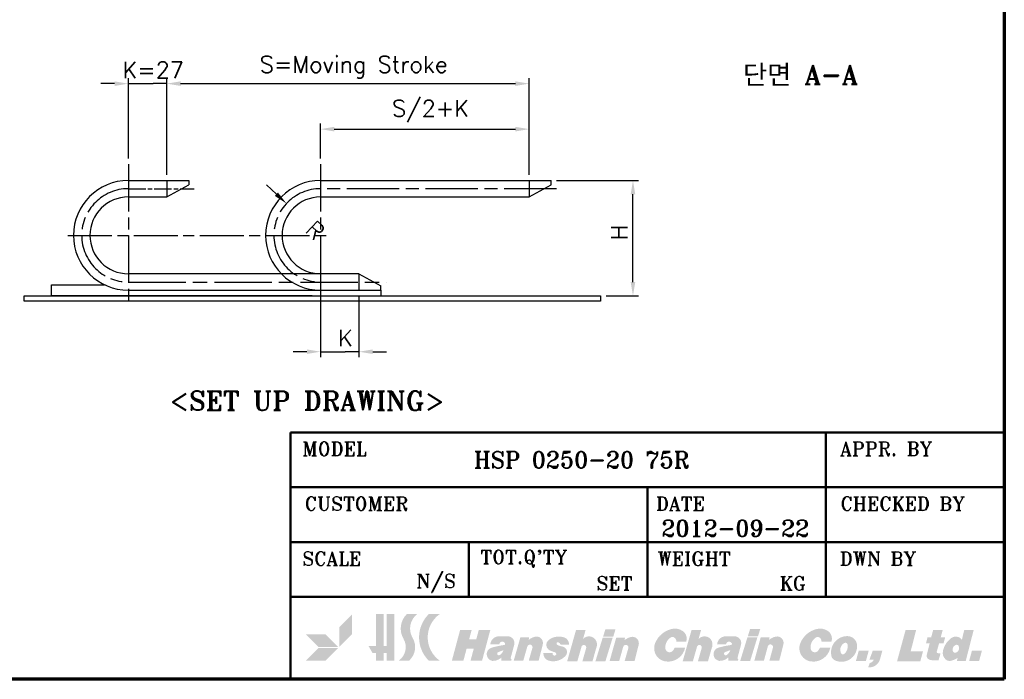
# Model space of a CAD drawing. Header units: millimetres. Extents: x 13 to 533, y -427 to 563.
# Tile 6 of 14: x 300 to 533, y 13 to 169. Entities that reach past the tile are written whole.
import ezdxf

# ---------------------------------------------------------------- set-up
doc = ezdxf.new("R2010")
doc.units = ezdxf.units.MM
doc.header["$LTSCALE"] = 1.3
doc.linetypes.add('CHAIN', pattern=[0.35429999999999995, 0.2362, -0.0295, 0.0591, -0.0295])
doc.layers.get('0').update_dxf_attribs({"lineweight": 25})
for name, color, linetype, lineweight in [('경계(ISO)', 7, 'Continuous', 70), ('기호(ISO)', 7, 'Continuous', 25), ('스케치 형상(ISO)', 7, 'Continuous', 25), ('제목(ISO)', 7, 'Continuous', 50), ('치수(ISO)', 7, 'Continuous', 25), ('해치 (ISO)', 3, 'Continuous', 18)]:
    doc.layers.add(name, color=color, linetype=linetype, lineweight=lineweight)
doc.styles.add('주 문자 (ISO)', font='tahoma.ttf')
doc.styles.add('텍스트 스타일70', font='RomanT.shx')
doc.styles.add('한신 주석 텍스트', font='RomanT.shx')
doc.styles.add('한신치수', font='RomanS.shx')
doc.dimstyles.new('한신체인', dxfattribs={"dimscale": 1.3, "dimtxt": 3, "dimasz": 2.5, "dimexe": 1, "dimexo": 1, "dimgap": 1, "dimtad": 1, "dimrnd": 1e-08, "dimdsep": 46, "dimtxsty": '한신치수', "dimcen": 0.09, "dimdle": 10, "dimclrd": 3, "dimclre": 3, "dimclrt": 3, "dimazin": 2, "dimtfac": 1.168400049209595, "dimtmove": 0, "dimatfit": 3, "dimfxl": 0, "dimtolj": 1, "dimlwd": -1, "dimlwe": -1, "dimarcsym": 0})

# ---------------------------------------------------------------- blocks, each defined once
blk = doc.blocks.new('경계 도면틀')
at = {"layer": '경계(ISO)'}
for p, q in [((410, 287), (410, 10.00000000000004)), ((410, 10.00000000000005), (10, 10))]:
    blk.add_line(p, q, dxfattribs=at)
blk = doc.blocks.new('제목 블록 한신체인 표제란')
at = {"layer": '해치 (ISO)'}
for points in [[(572.1855598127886, -133.2070913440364), (574.4855598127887, -130.9070913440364), (574.4855598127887, -127.3070913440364), (572.1855598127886, -129.6070913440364)], [(578.8855598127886, -133.0070913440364), (578.8855598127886, -127.2070913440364), (580.2855598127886, -127.2070913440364), (580.2855598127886, -133.0070913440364), (580.7855598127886, -133.0070913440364), (580.7855598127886, -127.2070913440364), (582.1855598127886, -127.2070913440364), (582.1855598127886, -135.7070913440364), (580.7855598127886, -135.7070913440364), (580.7855598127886, -134.3070913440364), (580.2855598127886, -134.3070913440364), (580.2855598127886, -135.7070913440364), (578.8855598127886, -135.7070913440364), (578.8855598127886, -134.3070913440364), (578.2361151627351, -134.3070913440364), (577.4855598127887, -133.0070913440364)], [(592.6855598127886, -135.7070913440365), (594.7855598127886, -135.7070913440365), (595.3750480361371, -133.5070913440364), (596.675048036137, -133.5070913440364), (596.0855598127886, -135.7070913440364), (598.1855598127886, -135.7070913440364), (599.6860752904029, -130.1070913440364), (597.5860752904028, -130.1070913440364), (597.1305616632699, -131.8070913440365), (595.8305616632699, -131.8070913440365), (596.2860752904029, -130.1070913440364), (594.186075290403, -130.1070913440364)], [(620.2216046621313, -131.3413157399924), (622.0747405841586, -131.3413157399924), (622.4906790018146, -129.9905162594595), (620.6375430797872, -129.9905162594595)], [(646.5809300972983, -131.2808247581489), (648.4340660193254, -131.2808247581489), (648.8500044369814, -129.930025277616), (646.9968685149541, -129.930025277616)], [(673.765548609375, -135.8005525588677), (678.0002387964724, -135.8005525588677), (678.4917728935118, -133.9995011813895), (676.2448087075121, -133.9995011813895), (677.2351065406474, -130.125030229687), (675.3144842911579, -130.125030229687)], [(568.3855598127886, -133.2070913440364), (566.0855598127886, -130.9070913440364), (569.6855598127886, -130.9070913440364), (571.9855598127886, -133.2070913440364)], [(618.8346897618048, -135.8005525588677), (620.6501352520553, -135.8005525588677), (621.9724967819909, -131.5060580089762), (620.1570512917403, -131.5060580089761)], [(647.0094606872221, -135.7400615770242), (645.1940151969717, -135.7400615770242), (646.5163767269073, -131.4455670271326), (648.3318222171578, -131.4455670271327)], [(566.0855598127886, -135.7070913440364), (569.6855598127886, -135.7070913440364), (571.9855598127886, -133.4070913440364), (568.3855598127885, -133.4070913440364)], [(666.2802856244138, -135.7400615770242), (668.0956620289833, -135.7400615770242), (668.6065279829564, -133.8681755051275), (666.7911515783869, -133.8681755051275)], [(688.7132258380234, -135.7400615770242), (686.8978494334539, -135.7400615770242), (687.408715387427, -133.8681755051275), (689.2240917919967, -133.8681755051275)]]:
    blk.add_hatch(color=7, dxfattribs=at).paths.add_polyline_path(points)
h = blk.add_hatch(color=7, dxfattribs=at)
edge = h.paths.add_edge_path()
edge.add_line((582.9855598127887, -135.7070913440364), (584.8855598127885, -135.7070913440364))
edge.add_arc((582.6992387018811, -133.2352499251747), 3.3, 311.4924651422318, 390.6839073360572)
edge.add_arc((588.396401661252, -129.8546860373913), 3.324641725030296, 127.2165836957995, 210.6839073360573, ccw=False)
edge.add_line((586.3855598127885, -127.2070913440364), (584.4855598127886, -127.2070913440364))
edge.add_arc((587.0701762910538, -129.8546860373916), 3.700000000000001, 134.310384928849, 210.3022662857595)
edge.add_arc((581.2855598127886, -133.2352499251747), 3, -55.48189215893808, 30.302266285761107, ccw=False)
h = blk.add_hatch(color=7, dxfattribs=at)
edge = h.paths.add_edge_path()
edge.add_line((588.4855598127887, -135.7070913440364), (590.4855598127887, -135.7070913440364))
edge.add_arc((593.4818074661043, -131.4570913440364), 5.200000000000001, 125.18381548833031, 234.81618451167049, ccw=False)
edge.add_line((590.4855598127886, -127.2070913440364), (588.4855598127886, -127.2070913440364))
edge.add_arc((592.6818074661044, -131.4570913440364), 5.972519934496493, 134.6353716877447, 225.3646283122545)
h = blk.add_hatch(color=7, dxfattribs=at)
edge = h.paths.add_edge_path()
edge.add_line((613.6845833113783, -135.8005525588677), (615.5446237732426, -135.8005525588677))
edge.add_line((615.5446237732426, -135.8005525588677), (616.294903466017, -133.1624995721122))
edge.add_arc((616.7190504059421, -133.2831297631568), 0.4409674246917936, -15.87610207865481, 164.1238979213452, ccw=False)
edge.add_line((617.1431973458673, -133.4037599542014), (616.4615336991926, -135.8005525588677))
edge.add_line((616.4615336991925, -135.8005525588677), (618.2954230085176, -135.8005525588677))
edge.add_line((618.2954230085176, -135.8005525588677), (618.9790811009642, -133.3967472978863))
edge.add_arc((617.446487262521, -132.7387792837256), 1.667862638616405, 336.7653479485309, 365.3220899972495)
edge.add_arc((617.6602325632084, -132.7188676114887), 1.453191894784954, 5.322089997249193, 138.548224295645)
edge.add_line((616.5710461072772, -131.7568699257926), (617.0351520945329, -130.125030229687))
edge.add_line((617.0351520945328, -130.125030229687), (615.2987393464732, -130.125030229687))
edge.add_line((615.2987393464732, -130.125030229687), (613.6845833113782, -135.8005525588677))
h = blk.add_hatch(color=7, dxfattribs=at)
edge = h.paths.add_edge_path()
edge.add_line((633.5626346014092, -132.260995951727), (635.3511772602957, -132.2609959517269))
edge.add_arc((633.7753765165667, -131.6827954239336), 1.678530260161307, 339.8506555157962, 415.660920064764)
edge.add_arc((633.3066156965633, -132.3689672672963), 2.509534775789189, 55.66092006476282, 102.5505225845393)
edge.add_arc((633.6964614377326, -134.1201387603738), 4.303575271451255, 102.5505225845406, 158.27268457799)
edge.add_arc((631.9639574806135, -133.4297347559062), 2.438574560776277, 158.2726845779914, 262.4542726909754)
edge.add_arc((632.0604522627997, -132.7012771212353), 3.173395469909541, 262.4542726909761, 348.8612562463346)
edge.add_line((635.1740681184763, -133.314331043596), (633.2825916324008, -133.314331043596))
edge.add_arc((630.7094698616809, -132.1543399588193), 2.822505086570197, 322.4703846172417, 335.73363402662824, ccw=False)
edge.add_arc((632.3360042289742, -133.4037599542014), 0.7714896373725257, 185.5092623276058, 322.4703846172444, ccw=False)
edge.add_arc((633.6840483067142, -133.2737381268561), 2.125789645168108, 120.84471607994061, 185.5092623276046, ccw=False)
edge.add_arc((632.8560371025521, -131.887197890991), 0.5108294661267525, 70.46878331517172, 120.8447160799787, ccw=False)
edge.add_arc((632.7552277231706, -132.1713826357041), 0.8123647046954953, -6.333282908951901, 70.4687833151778, ccw=False)
h = blk.add_hatch(color=7, dxfattribs=at)
edge = h.paths.add_edge_path()
edge.add_line((634.722217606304, -135.8005525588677), (636.5822580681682, -135.8005525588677))
edge.add_line((636.5822580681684, -135.8005525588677), (637.3325377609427, -133.1624995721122))
edge.add_arc((637.7566847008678, -133.2831297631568), 0.4409674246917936, -15.87610207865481, 164.1238979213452, ccw=False)
edge.add_line((638.1808316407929, -133.4037599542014), (637.4991679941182, -135.8005525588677))
edge.add_line((637.4991679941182, -135.8005525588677), (639.3330573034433, -135.8005525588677))
edge.add_line((639.3330573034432, -135.8005525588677), (640.0167153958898, -133.3967472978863))
edge.add_arc((638.4841215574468, -132.7387792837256), 1.667862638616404, 336.7653479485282, 365.3220899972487)
edge.add_arc((638.697866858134, -132.7188676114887), 1.453191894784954, 5.322089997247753, 138.548224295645)
edge.add_line((637.6086804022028, -131.7568699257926), (638.0727863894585, -130.125030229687))
edge.add_line((638.0727863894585, -130.125030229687), (636.336373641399, -130.125030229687))
edge.add_line((636.336373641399, -130.125030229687), (634.722217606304, -135.8005525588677))
h = blk.add_hatch(color=7, dxfattribs=at)
edge = h.paths.add_edge_path()
edge.add_line((659.7275868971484, -133.314331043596), (661.6190633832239, -133.314331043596))
edge.add_arc((658.5054475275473, -132.7012771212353), 3.173395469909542, 262.45427269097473, 348.8612562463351, ccw=False)
edge.add_arc((658.4089527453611, -133.4297347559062), 2.438574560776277, 158.2726845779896, 262.4542726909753, ccw=False)
edge.add_arc((660.1414567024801, -134.1201387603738), 4.303575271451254, 102.55052258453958, 158.2726845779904, ccw=False)
edge.add_arc((659.7516109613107, -132.3689672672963), 2.509534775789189, 55.66092006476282, 102.55052258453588, ccw=False)
edge.add_arc((660.2203717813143, -131.6827954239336), 1.678530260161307, -20.149344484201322, 55.660920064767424, ccw=False)
edge.add_line((661.7961725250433, -132.260995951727), (660.0076298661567, -132.260995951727))
edge.add_arc((659.2002229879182, -132.1713826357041), 0.8123647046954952, 353.6667170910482, 430.4687833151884)
edge.add_arc((659.3010323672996, -131.887197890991), 0.5108294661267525, 70.46878331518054, 120.8447160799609)
edge.add_arc((660.1290435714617, -133.2737381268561), 2.125789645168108, 120.8447160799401, 185.5092623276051)
edge.add_arc((658.7809994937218, -133.4037599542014), 0.7714896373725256, 185.5092623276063, 322.4703846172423)
edge.add_arc((657.1544651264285, -132.1543399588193), 2.822505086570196, 322.4703846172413, 335.7336340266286)
h = blk.add_hatch(color=7, dxfattribs=at)
edge = h.paths.add_edge_path()
edge.add_line((679.3100394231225, -131.4486201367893), (679.0344103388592, -132.5269996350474))
edge.add_line((679.0344103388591, -132.5269996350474), (679.7131174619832, -132.5269996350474))
edge.add_line((679.7131174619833, -132.5269996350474), (679.1722248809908, -134.6432039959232))
edge.add_arc((679.8751337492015, -134.8228644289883), 0.7255058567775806, 165.662409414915, 251.3911960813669)
edge.add_arc((680.6099023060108, -132.640653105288), 3.028098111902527, 251.3911960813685, 270)
edge.add_line((680.6099023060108, -135.6687512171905), (681.3118092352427, -135.6687512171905))
edge.add_line((681.3118092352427, -135.6687512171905), (681.6755039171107, -134.3992163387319))
edge.add_line((681.6755039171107, -134.3992163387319), (681.1657435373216, -134.3245827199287))
edge.add_arc((681.1954337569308, -134.1217934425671), 0.2049512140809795, 164.7348656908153, 261.6705490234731, ccw=False)
edge.add_line((680.9977136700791, -134.0678326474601), (681.4182302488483, -132.5269996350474))
edge.add_line((681.4182302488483, -132.5269996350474), (682.2451354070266, -132.5269996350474))
edge.add_line((682.2451354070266, -132.5269996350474), (682.5207644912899, -131.4486201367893))
edge.add_line((682.5207644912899, -131.4486201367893), (681.7147610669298, -131.4486201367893))
edge.add_line((681.7147610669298, -131.4486201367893), (682.0759887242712, -130.125030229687))
edge.add_line((682.0759887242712, -130.125030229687), (680.3384307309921, -130.125030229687))
edge.add_line((680.3384307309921, -130.125030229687), (679.9772030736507, -131.4486201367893))
edge.add_line((679.9772030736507, -131.4486201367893), (679.3100394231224, -131.4486201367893))
h = blk.add_hatch(color=7, dxfattribs=at)
edge = h.paths.add_edge_path(flags=0)
edge.add_arc((684.6264105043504, -133.1862671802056), 0.3790689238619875, 27.34228327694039, 108.5514228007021)
edge.add_arc((684.7946125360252, -133.6874746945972), 0.9077473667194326, 108.5514228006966, 206.0994410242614)
edge.add_arc((684.2850646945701, -133.9370934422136), 0.3403422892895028, 206.0994410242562, 280.5532295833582)
edge.add_arc((684.1874692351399, -133.4132320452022), 0.8732171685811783, 280.5532295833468, 387.3422832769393)
edge = h.paths.add_edge_path()
edge.add_line((684.6563119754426, -135.7400615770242), (686.2760035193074, -135.7400615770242))
edge.add_line((686.2760035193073, -135.7400615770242), (687.7221566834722, -130.0927596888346))
edge.add_line((687.7221566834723, -130.0927596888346), (686.0012344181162, -130.0927596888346))
edge.add_line((686.001234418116, -130.0927596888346), (685.5738834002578, -131.887197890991))
edge.add_arc((684.4507949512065, -132.7248882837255), 1.401089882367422, 36.7185598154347, 127.3581428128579)
edge.add_arc((686.0316001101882, -134.7956290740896), 4.006260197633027, 127.3581428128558, 167.6690583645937)
edge.add_arc((683.6852413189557, -134.2827126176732), 1.604493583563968, 167.6690583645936, 229.9230846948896)
edge.add_arc((683.3275389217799, -134.70784540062), 1.048895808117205, 229.9230846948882, 280.231560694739)
edge.add_arc((682.9796211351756, -132.7802923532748), 3.007596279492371, 280.2315606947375, 306.9859048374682)
edge.add_line((684.78904680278, -135.1827107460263), (684.6563119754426, -135.7400615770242))
h = blk.add_hatch(color=7, dxfattribs=at)
edge = h.paths.add_edge_path(flags=0)
edge.add_arc((600.3067236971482, -133.1335576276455), 1.907582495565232, 306.1770774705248, 339.9442206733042)
edge.add_line((602.098628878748, -133.7877340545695), (601.1449978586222, -134.1332632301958))
edge.add_arc((601.2502898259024, -134.4238600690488), 0.3090840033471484, 109.9169737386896, 306.1770774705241)
edge = h.paths.add_edge_path()
edge.add_line((601.7162282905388, -135.7070913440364), (603.4903233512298, -135.7070913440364))
edge.add_line((603.4903233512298, -135.7070913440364), (603.5539582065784, -135.4696028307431))
edge.add_arc((603.6109261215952, -135.2569956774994), 0.2201071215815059, 165.0000000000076, 254.9999999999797, ccw=False)
edge.add_line((603.3983189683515, -135.2000277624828), (604.0416792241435, -132.7989746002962))
edge.add_arc((602.8679866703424, -132.4844846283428), 1.21509594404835, 345.0000000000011, 450)
edge.add_line((602.8679866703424, -131.2693886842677), (601.2580183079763, -131.2693886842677))
edge.add_arc((601.2580183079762, -132.8461382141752), 1.576749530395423, 90, 175.5251169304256)
edge.add_line((599.6860752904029, -132.7231169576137), (601.3167631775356, -132.7231169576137))
edge.add_arc((601.8643550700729, -132.7842949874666), 0.5509987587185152, 22.510015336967, 173.6252393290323, ccw=False)
edge.add_arc((602.1897205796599, -132.6494575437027), 0.1988001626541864, -81.62602272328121, 22.510015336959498, ccw=False)
edge.add_arc((604.9439698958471, -151.3599966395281), 18.71336953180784, 98.37397727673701, 105.5458744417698)
edge.add_arc((600.2597206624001, -134.5215042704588), 1.235468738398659, 105.5458744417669, 281.281709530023)
edge.add_arc((599.998998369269, -133.2145454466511), 2.568179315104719, 281.2817095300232, 311.963461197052)
edge.add_line((601.7162282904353, -135.124170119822), (601.7162282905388, -135.7070913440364))
h = blk.add_hatch(color=7, dxfattribs=at)
edge = h.paths.add_edge_path()
edge.add_line((605.1586295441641, -131.4486853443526), (606.7671673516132, -131.4486853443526))
edge.add_line((606.7671673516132, -131.4486853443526), (606.6652177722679, -131.9244500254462))
edge.add_arc((608.605409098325, -134.3057543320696), 3.07163679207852, 105.45909696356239, 129.1717679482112, ccw=False)
edge.add_arc((608.1001631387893, -132.478832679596), 1.176137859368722, -14.337590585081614, 105.45909696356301, ccw=False)
edge.add_line((609.2396683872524, -132.7700852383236), (608.4889824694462, -135.7070913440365))
edge.add_line((608.4889824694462, -135.7070913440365), (606.691542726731, -135.7070913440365))
edge.add_line((606.691542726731, -135.7070913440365), (607.3788648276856, -133.2904030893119))
edge.add_arc((606.8927341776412, -133.2619131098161), 0.4869647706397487, 356.645982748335, 524.1238979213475)
edge.add_line((606.4243444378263, -133.1286999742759), (605.6910329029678, -135.7070913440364))
edge.add_line((605.6910329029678, -135.7070913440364), (603.9475107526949, -135.7070913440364))
edge.add_line((603.9475107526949, -135.7070913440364), (605.1586295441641, -131.4486853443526))
h = blk.add_hatch(color=7, dxfattribs=at)
edge = h.paths.add_edge_path()
edge.add_arc((611.3997763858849, -134.4040966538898), 0.3919692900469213, 165.4696428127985, 269.3199450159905)
edge.add_arc((611.3988223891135, -134.4844687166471), 0.311591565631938, 269.3199450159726, 434.6146394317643)
edge.add_arc((613.0627926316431, -128.4374284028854), 5.960209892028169, 244.87448421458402, 254.6146394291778, ccw=False)
edge.add_arc((611.0078744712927, -132.8191281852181), 1.120583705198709, 127.0220652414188, 244.8744842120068, ccw=False)
edge.add_arc((612.1647565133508, -134.3531330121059), 3.041923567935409, 69.38153505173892, 127.02206524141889, ccw=False)
edge.add_arc((612.9105084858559, -132.3710318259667), 0.9241721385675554, 51.52788990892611, 69.38153505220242, ccw=False)
edge.add_arc((612.5718010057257, -132.7972711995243), 1.468600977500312, -0.06645623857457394, 51.527889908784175, ccw=False)
edge.add_line((614.0404009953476, -132.7989746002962), (612.5032463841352, -132.7989746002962))
edge.add_arc((611.6510760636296, -133.2080407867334), 0.9452668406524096, 25.64234092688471, 62.04913768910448)
edge.add_arc((611.9776971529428, -132.592482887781), 0.2484219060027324, 62.04913768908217, 242.0491376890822)
edge.add_arc((613.2824919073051, -130.1334355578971), 3.032196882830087, 242.0491376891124, 261.0483130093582)
edge.add_arc((612.6533373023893, -134.127556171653), 1.011172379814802, -41.773389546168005, 81.04831300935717, ccw=False)
edge.add_arc((611.139988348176, -132.7757302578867), 3.040373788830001, 254.6106971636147, 318.22661045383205, ccw=False)
edge.add_arc((610.6905958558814, -134.4084299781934), 1.346956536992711, 175.6282231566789, 254.6106971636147, ccw=False)
edge.add_line((609.3475583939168, -134.3057543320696), (611.0203442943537, -134.3057543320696))
h = blk.add_hatch(color=7, dxfattribs=at)
edge = h.paths.add_edge_path()
edge.add_arc((624.3588127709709, -133.3100800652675), 0.4869647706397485, 356.6459827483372, 524.1238979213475)
edge.add_line((623.890423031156, -133.1768669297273), (623.1571114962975, -135.7552582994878))
edge.add_line((623.1571114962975, -135.7552582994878), (621.4135893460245, -135.7552582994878))
edge.add_line((621.4135893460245, -135.7552582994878), (622.6247081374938, -131.496852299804))
edge.add_line((622.6247081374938, -131.496852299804), (624.233245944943, -131.496852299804))
edge.add_line((624.233245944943, -131.496852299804), (624.1312963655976, -131.9726169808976))
edge.add_arc((626.0714876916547, -134.353921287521), 3.07163679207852, 105.45909696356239, 129.1717679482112, ccw=False)
edge.add_arc((625.5662417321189, -132.5269996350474), 1.176137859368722, -14.337590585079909, 105.45909696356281, ccw=False)
edge.add_line((626.7057469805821, -132.818252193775), (625.955061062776, -135.7552582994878))
edge.add_line((625.955061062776, -135.7552582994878), (624.1576213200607, -135.7552582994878))
edge.add_line((624.1576213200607, -135.7552582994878), (624.8449434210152, -133.3385700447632))
h = blk.add_hatch(color=7, dxfattribs=at)
edge = h.paths.add_edge_path(flags=0)
edge.add_arc((641.609778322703, -133.1335576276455), 1.907582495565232, 306.1770774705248, 339.9442206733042)
edge.add_line((643.4016835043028, -133.7877340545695), (642.4480524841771, -134.1332632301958))
edge.add_arc((642.5533444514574, -134.4238600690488), 0.3090840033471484, 109.9169737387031, 306.1770774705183)
edge = h.paths.add_edge_path()
edge.add_arc((644.1710412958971, -132.4844846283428), 1.215095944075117, 345.0000000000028, 450)
edge.add_line((644.1710412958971, -131.2693886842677), (642.561072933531, -131.2693886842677))
edge.add_arc((642.5610729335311, -132.8461382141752), 1.576749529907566, 90, 175.5251169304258)
edge.add_line((640.9891299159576, -132.7231169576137), (642.6198178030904, -132.7231169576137))
edge.add_arc((643.1674096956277, -132.7842949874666), 0.5509987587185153, 22.510015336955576, 173.6252393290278, ccw=False)
edge.add_arc((643.4927752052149, -132.6494575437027), 0.1988001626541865, -81.62602272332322, 22.51001533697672, ccw=False)
edge.add_arc((646.247024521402, -151.3599966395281), 18.71336953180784, 98.3739772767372, 105.54587444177)
edge.add_arc((641.562775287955, -134.5215042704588), 1.235468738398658, 105.5458744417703, 281.2817095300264)
edge.add_arc((641.3020529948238, -133.2145454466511), 2.568179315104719, 281.2817095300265, 311.9634611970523)
edge.add_line((643.0192829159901, -135.124170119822), (643.0192829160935, -135.7070913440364))
edge.add_line((643.0192829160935, -135.7070913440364), (644.7933779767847, -135.7070913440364))
edge.add_line((644.7933779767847, -135.7070913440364), (644.8570128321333, -135.4696028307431))
edge.add_arc((644.91398074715, -135.2569956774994), 0.2201071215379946, 165.0000000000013, 254.9999999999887, ccw=False)
edge.add_line((644.7013735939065, -135.2000277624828), (645.3447338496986, -132.7989746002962))
h = blk.add_hatch(color=7, dxfattribs=at)
edge = h.paths.add_edge_path()
edge.add_line((648.9385564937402, -131.4236890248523), (650.5470943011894, -131.4236890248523))
edge.add_line((650.5470943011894, -131.4236890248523), (650.4451447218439, -131.8994537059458))
edge.add_arc((652.3415039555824, -134.3158092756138), 3.071636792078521, 102.67578741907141, 128.124872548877, ccw=False)
edge.add_arc((651.9255671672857, -132.4665086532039), 1.176137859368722, -14.33759058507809, 102.67578741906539, ccw=False)
edge.add_line((653.065072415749, -132.7577612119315), (652.3143864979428, -135.6947673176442))
edge.add_line((652.3143864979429, -135.6947673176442), (650.5169467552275, -135.6947673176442))
edge.add_line((650.5169467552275, -135.6947673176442), (651.1784601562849, -133.2708874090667))
edge.add_arc((650.6929345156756, -133.2334769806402), 0.4869647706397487, 355.5939858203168, 524.7348656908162)
edge.add_line((650.2231509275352, -133.1052659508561), (649.5164369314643, -135.6947673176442))
edge.add_line((649.5164369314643, -135.6947673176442), (647.7729147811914, -135.6947673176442))
edge.add_line((647.7729147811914, -135.6947673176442), (648.9385564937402, -131.4236890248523))
h = blk.add_hatch(color=7, dxfattribs=at)
edge = h.paths.add_edge_path(flags=0)
edge.add_arc((663.9011787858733, -134.196402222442), 0.3638277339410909, 206.8671796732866, 308.4014125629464)
edge.add_arc((663.030687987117, -133.0981717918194), 1.76520716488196, 308.4014125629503, 371.1188355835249)
edge.add_arc((664.3622503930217, -132.836475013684), 0.408172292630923, 11.11883558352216, 118.2068095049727)
edge.add_arc((664.8372868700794, -133.7221615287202), 1.41320973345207, 118.2068095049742, 206.8671796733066)
edge = h.paths.add_edge_path()
edge.add_arc((662.8923265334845, -134.6430659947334), 1.099325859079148, 193.9185153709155, 245.2402045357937)
edge.add_arc((663.6308429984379, -133.0418200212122), 2.86267359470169, 245.2402045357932, 361.4115331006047)
edge.add_arc((664.7069778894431, -133.0153031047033), 1.786212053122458, 1.411533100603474, 89.82538728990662)
edge.add_arc((664.7033849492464, -134.1942532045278), 2.965167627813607, 89.82538728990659, 193.9185153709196)
h = blk.add_hatch(color=7, dxfattribs=at)
edge = h.paths.add_edge_path()
edge.add_line((669.3401537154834, -133.8849666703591), (671.0830371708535, -133.8849666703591))
edge.add_line((671.0830371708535, -133.8849666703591), (670.6591633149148, -135.4381012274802))
edge.add_arc((668.7025333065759, -134.9041073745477), 2.028188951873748, 264.33877723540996, 344.73486569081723, ccw=False)
edge.add_line((668.5024600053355, -136.9224039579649), (668.7990433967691, -136.1315149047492))
edge.add_arc((668.5803458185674, -135.134831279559), 1.020395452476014, 282.3760056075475, 338.4014193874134)
edge.add_line((669.5290948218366, -135.5104403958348), (668.730601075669, -135.5104403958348))
edge.add_line((668.730601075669, -135.5104403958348), (669.3401537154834, -133.8849666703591))
at = {"layer": '제목(ISO)'}
for p, q in [((563.2963500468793, -139.1020667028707), (563.2963500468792, -94.10206670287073)), ((563.2963500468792, -94.10206670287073), (693.2963500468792, -94.10206670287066)), ((660.7963500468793, -94.1020667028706), (660.7963500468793, -124.1020667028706)), ((693.2963500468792, -94.10206670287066), (693.2963500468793, -139.1020667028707)), ((563.2963500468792, -104.1020667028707), (693.2963500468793, -104.1020667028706)), ((628.2963500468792, -104.1020667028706), (628.2963500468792, -124.1020667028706)), ((563.2963500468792, -114.1020667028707), (693.2963500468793, -114.1020667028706)), ((595.7963500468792, -114.1020667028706), (595.7963500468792, -124.1020667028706)), ((563.2963500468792, -124.1020667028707), (693.2963500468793, -124.1020667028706)), ((693.2963500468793, -139.1020667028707), (563.2963500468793, -139.1020667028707))]:
    blk.add_line(p, q, dxfattribs=at)
at = {"layer": '제목(ISO)', "attachment_point": 5, "style": '주 문자 (ISO)'}
for s, insert, char_height in [('\\fRomanT|b0|i0;\\H2.5000;MODEL', (571.2963500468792, -97.10206670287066), 2.5), ('\\fRomanT|b0|i0;\\H2.5000;APPR. BY', (671.7963500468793, -97.10206670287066), 2.5), ('\\fRomanT|b0|i0;\\H3.0000;HSP 0250-20 75R', (616.2963500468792, -99.10206670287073), 3.00000011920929), ('\\fRomanT|b0|i0;\\H2.5000;CUSTOMER', (575.2963500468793, -107.1020667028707), 2.5), ('\\fRomanT|b0|i0;\\H2.5000;DATE', (634.2963500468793, -107.1020667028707), 2.5), ('\\fRomanT|b0|i0;\\H2.5000;CHECKED BY', (674.7963500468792, -107.1020667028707), 2.5), ('\\fRomanT|b0|i0;\\H2.5000;SCALE', (570.7963500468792, -117.1020667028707), 2.5), ("\\fRomanT|b0|i0;\\H2.5000;TOT.Q'TY", (605.7963500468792, -117.1020667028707), 2.5), ('\\fRomanT|b0|i0;\\H2.5000;WEIGHT', (636.7963500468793, -117.1020667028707), 2.5), ('\\fRomanT|b0|i0;\\H2.5000;DWN BY', (670.2963500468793, -117.1020667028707), 2.5), ('\\fRomanT|b0|i0;\\H2.5000;N/S', (589.7963500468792, -121.6020667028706), 2.5), ('\\fRomanT|b0|i0;\\H2.5000;SET', (622.2963500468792, -121.6020667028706), 2.5), ('\\fRomanT|b0|i0;\\H2.5000;KG', (654.7963500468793, -121.6020667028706), 2.5)]:
    blk.add_mtext(s, dxfattribs=dict(at, insert=insert, char_height=char_height))
at = {"layer": '제목(ISO)', "style": '텍스트 스타일70'}
blk.add_attdef('DATE_001', (630.8325816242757, -113.0984435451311), '', height=2.992753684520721, dxfattribs=at)
blk = doc.blocks.new('*D26')
at = {"layer": 'Defpoints', "color": 0, "transparency": 16777216}
for p in [(363.0341992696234, 125.70363448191), (371.1146485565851, 118.166470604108)]:
    blk.add_point(p, dxfattribs=at)
at = {"layer": '치수(ISO)', "color": 3, "transparency": 16777216}
blk.add_line((360.6575965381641, 127.9204473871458), (358.2809938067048, 130.1372602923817), dxfattribs=at)
blk.add_solid([(361.0270653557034, 128.316547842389), (360.2881277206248, 127.5243469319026), (363.0341992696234, 125.70363448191)], dxfattribs=at)
at = {"layer": '치수(ISO)', "color": 3, "transparency": 16777216, "insert": (368.8570548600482, 120.2722759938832), "char_height": 3.9, "attachment_point": 5, "rotation": 316.99232838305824, "style": '한신치수'}
blk.add_mtext('\\A1; R', dxfattribs=at)
blk = doc.blocks.new('*D27')
at = {"layer": 'Defpoints', "color": 0, "transparency": 16777216}
for p in [(334.7146485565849, 154.1054124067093), (325.6146485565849, 135.066470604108), (334.7146485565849, 131.1664706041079)]:
    blk.add_point(p, dxfattribs=at)
at = {"layer": '치수(ISO)', "color": 3, "transparency": 16777216}
for p, q in [((322.3646485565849, 154.1054124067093), (319.1146485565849, 154.1054124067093)), ((325.6146485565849, 136.366470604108), (325.6146485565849, 155.4054124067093)), ((325.6146485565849, 154.1054124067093), (328.8646485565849, 154.1054124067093)), ((328.8646485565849, 154.1054124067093), (331.4646485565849, 154.1054124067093)), ((334.7146485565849, 154.1054124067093), (331.4646485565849, 154.1054124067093)), ((334.7146485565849, 132.4664706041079), (334.7146485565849, 155.4054124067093)), ((337.9646485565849, 154.1054124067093), (341.2146485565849, 154.1054124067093))]:
    blk.add_line(p, q, dxfattribs=at)
for points in [[(322.3646485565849, 154.6470790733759), (322.3646485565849, 153.5637457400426), (325.6146485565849, 154.1054124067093)], [(337.9646485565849, 154.6470790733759), (337.9646485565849, 153.5637457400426), (334.7146485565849, 154.1054124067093)]]:
    blk.add_solid(points, dxfattribs=at)
at = {"layer": '치수(ISO)', "color": 3, "transparency": 16777216, "insert": (330.1646485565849, 157.3554124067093), "char_height": 3.9, "attachment_point": 5, "style": '한신치수'}
blk.add_mtext('\\A1; K=27', dxfattribs=at)
blk = doc.blocks.new('*D28')
at = {"layer": 'Defpoints', "color": 0, "transparency": 16777216}
for p in [(420.5146485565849, 143.328411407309), (371.1146485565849, 135.066470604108), (420.5146485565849, 131.1664706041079)]:
    blk.add_point(p, dxfattribs=at)
at = {"layer": '치수(ISO)', "color": 3, "transparency": 16777216}
for p, q in [((371.1146485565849, 136.366470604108), (371.1146485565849, 144.628411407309)), ((420.5146485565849, 132.4664706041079), (420.5146485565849, 144.628411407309)), ((374.3646485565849, 143.328411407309), (417.2646485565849, 143.328411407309))]:
    blk.add_line(p, q, dxfattribs=at)
for points in [[(374.3646485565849, 143.8700780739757), (374.3646485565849, 142.7867447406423), (371.1146485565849, 143.328411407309)], [(417.2646485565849, 143.8700780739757), (417.2646485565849, 142.7867447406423), (420.5146485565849, 143.328411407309)]]:
    blk.add_solid(points, dxfattribs=at)
at = {"layer": '치수(ISO)', "color": 3, "transparency": 16777216, "insert": (395.8146485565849, 147.5998399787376), "char_height": 3.9, "attachment_point": 5, "style": '한신치수'}
blk.add_mtext('\\A1; S/2+K', dxfattribs=at)
blk = doc.blocks.new('*D29')
at = {"layer": 'Defpoints', "color": 0, "transparency": 16777216}
for p in [(420.5146485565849, 154.1054124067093), (334.7146485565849, 131.1664706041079), (420.5146485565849, 131.1664706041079)]:
    blk.add_point(p, dxfattribs=at)
at = {"layer": '치수(ISO)', "color": 3, "transparency": 16777216}
for p, q in [((334.7146485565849, 132.4664706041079), (334.7146485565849, 155.4054124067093)), ((337.9646485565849, 154.1054124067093), (417.2646485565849, 154.1054124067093)), ((420.5146485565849, 132.4664706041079), (420.5146485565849, 155.4054124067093))]:
    blk.add_line(p, q, dxfattribs=at)
for points in [[(337.9646485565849, 154.6470790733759), (337.9646485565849, 153.5637457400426), (334.7146485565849, 154.1054124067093)], [(417.2646485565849, 154.6470790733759), (417.2646485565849, 153.5637457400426), (420.5146485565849, 154.1054124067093)]]:
    blk.add_solid(points, dxfattribs=at)
at = {"layer": '치수(ISO)', "color": 3, "transparency": 16777216, "insert": (377.6146485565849, 158.0054124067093), "char_height": 3.9, "attachment_point": 5, "style": '한신치수'}
blk.add_mtext('\\A1; S=Moving Stroke', dxfattribs=at)
blk = doc.blocks.new('*D30')
at = {"layer": 'Defpoints', "color": 0, "transparency": 16777216}
for p in [(371.1146485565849, 105.1664706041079), (380.2146485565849, 105.1664706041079), (380.2146485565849, 90.60750486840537)]:
    blk.add_point(p, dxfattribs=at)
at = {"layer": '치수(ISO)', "color": 3, "transparency": 16777216}
for p, q in [((371.1146485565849, 103.8664706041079), (371.1146485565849, 89.30750486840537)), ((380.2146485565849, 103.8664706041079), (380.2146485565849, 89.30750486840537)), ((367.8646485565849, 90.60750486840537), (364.6146485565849, 90.60750486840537)), ((371.1146485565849, 90.60750486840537), (374.3646485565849, 90.60750486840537)), ((374.3646485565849, 90.60750486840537), (376.9646485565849, 90.60750486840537)), ((380.2146485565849, 90.60750486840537), (376.9646485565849, 90.60750486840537)), ((383.4646485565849, 90.60750486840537), (386.7146485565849, 90.60750486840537))]:
    blk.add_line(p, q, dxfattribs=at)
for points in [[(367.8646485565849, 91.14917153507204), (367.8646485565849, 90.0658382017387), (371.1146485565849, 90.60750486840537)], [(383.4646485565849, 91.14917153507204), (383.4646485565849, 90.0658382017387), (380.2146485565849, 90.60750486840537)]]:
    blk.add_solid(points, dxfattribs=at)
at = {"layer": '치수(ISO)', "color": 3, "transparency": 16777216, "insert": (375.6646485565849, 93.85750486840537), "char_height": 3.9, "attachment_point": 5, "style": '한신치수'}
blk.add_mtext('\\A1; K', dxfattribs=at)
blk = doc.blocks.new('*D31')
at = {"layer": 'Defpoints', "color": 0, "transparency": 16777216}
for p in [(425.7146485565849, 131.1664706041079), (445.0838716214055, 131.1664706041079), (437.4146485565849, 103.8664706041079)]:
    blk.add_point(p, dxfattribs=at)
at = {"layer": '치수(ISO)', "color": 3, "transparency": 16777216}
for p, q in [((427.0146485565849, 131.1664706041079), (446.3838716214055, 131.1664706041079)), ((445.0838716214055, 107.1164706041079), (445.0838716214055, 127.9164706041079)), ((438.7146485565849, 103.8664706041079), (446.3838716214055, 103.8664706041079))]:
    blk.add_line(p, q, dxfattribs=at)
for points in [[(444.5422049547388, 127.9164706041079), (445.6255382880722, 127.9164706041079), (445.0838716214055, 131.1664706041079)], [(444.5422049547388, 107.1164706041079), (445.6255382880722, 107.1164706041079), (445.0838716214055, 103.8664706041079)]]:
    blk.add_solid(points, dxfattribs=at)
at = {"layer": '치수(ISO)', "color": 3, "transparency": 16777216, "insert": (441.8338716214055, 117.5164706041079), "char_height": 3.9, "attachment_point": 5, "rotation": 90, "style": '한신치수'}
blk.add_mtext('\\A1; H', dxfattribs=at)
blk = doc.blocks.new('*D33')
at = {"layer": 'Defpoints', "color": 0, "transparency": 16777216}
for p in [(328.4040118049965, 218.722630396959), (49.27440402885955, 44.72263039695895), (201.8075409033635, 44.72263039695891)]:
    blk.add_point(p, dxfattribs=at)
at = {"layer": '치수(ISO)', "color": 3, "transparency": 16777216}
for p, q in [((327.1040118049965, 218.722630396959), (47.97440402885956, 218.7226303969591)), ((49.27440402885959, 215.4726303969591), (49.27440402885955, 47.97263039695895)), ((200.5075409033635, 44.72263039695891), (47.97440402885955, 44.72263039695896))]:
    blk.add_line(p, q, dxfattribs=at)
for points in [[(48.73273736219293, 215.4726303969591), (49.81607069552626, 215.4726303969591), (49.27440402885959, 218.7226303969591)], [(48.73273736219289, 47.97263039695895), (49.81607069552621, 47.97263039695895), (49.27440402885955, 44.72263039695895)]]:
    blk.add_solid(points, dxfattribs=at)
at = {"layer": '치수(ISO)', "color": 3, "transparency": 16777216, "insert": (46.02440402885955, 131.7226303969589), "char_height": 3.9, "attachment_point": 5, "rotation": 90, "style": '한신치수'}
blk.add_mtext('\\A1;174', dxfattribs=at)

msp = doc.modelspace()

# ---------------------------------------------------------------- linework, layer by layer
at = {"layer": '스케치 형상(ISO)', "color": 1, "linetype": 'CHAIN', "ltscale": 36.69207000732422}
for p, q in [((325.6146485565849, 135.066470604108), (325.6146485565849, 101.2664706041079)), ((371.1146485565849, 135.066470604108), (371.1146485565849, 101.2664706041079))]:
    msp.add_line(p, q, dxfattribs=at)
at = {"layer": '스케치 형상(ISO)'}
for p, q in [((325.6146485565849, 131.1664706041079), (325.6146485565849, 127.2664706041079)), ((325.6146485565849, 131.1664706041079), (339.9146485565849, 131.1664706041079)), ((334.7146485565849, 131.1664706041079), (334.7146485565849, 127.2664706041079)), ((339.9146485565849, 131.1664706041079), (339.9146485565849, 130.126470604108)), ((371.1146485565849, 131.1664706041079), (425.7146485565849, 131.1664706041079)), ((420.5146485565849, 131.1664706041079), (420.5146485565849, 127.2664706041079)), ((425.7146485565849, 130.1264706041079), (425.7146485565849, 131.1664706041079)), ((334.7146485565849, 127.2664706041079), (339.9146485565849, 130.126470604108)), ((420.5146485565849, 127.2664706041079), (425.7146485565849, 130.1264706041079)), ((325.6146485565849, 127.2664706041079), (334.7146485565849, 127.2664706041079)), ((371.1146485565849, 127.2664706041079), (420.5146485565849, 127.2664706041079)), ((380.2146485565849, 109.0664706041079), (325.6146485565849, 109.0664706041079)), ((371.1146485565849, 109.0664706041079), (371.1146485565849, 105.1664706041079)), ((380.2146485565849, 109.0664706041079), (380.2146485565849, 105.1664706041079)), ((380.2146485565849, 109.0664706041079), (385.4146485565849, 106.2064706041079)), ((307.4146485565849, 103.8664706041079), (307.4146485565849, 106.4664706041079)), ((307.4146485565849, 106.4664706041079), (319.948079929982, 106.466470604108)), ((325.6146485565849, 105.166470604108), (385.4146485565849, 105.1664706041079)), ((385.4146485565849, 105.1664706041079), (385.4146485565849, 106.2064706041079)), ((385.4146485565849, 105.1664706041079), (385.4146485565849, 103.8664706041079)), ((300.9146485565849, 103.8664706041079), (437.4146485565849, 103.8664706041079)), ((300.9146485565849, 102.5664706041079), (300.9146485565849, 103.8664706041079)), ((369.1646485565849, 103.8664706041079), (307.4146485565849, 103.8664706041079)), ((437.4146485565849, 103.8664706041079), (437.4146485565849, 102.5664706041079)), ((437.4146485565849, 102.5664706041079), (300.9146485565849, 102.5664706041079))]:
    msp.add_line(p, q, dxfattribs=at)
at = {"layer": '스케치 형상(ISO)', "color": 1, "linetype": 'CHAIN', "ltscale": 13.33438873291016}
msp.add_line((325.6146485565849, 129.2164706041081), (341.2146485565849, 129.216470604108), dxfattribs=at)
at = {"layer": '스케치 형상(ISO)', "color": 1, "linetype": 'CHAIN', "ltscale": 40.45535659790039}
msp.add_line((427.0146485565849, 129.2164706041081), (371.1146485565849, 129.216470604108), dxfattribs=at)
at = {"layer": '스케치 형상(ISO)', "color": 1, "linetype": 'CHAIN', "ltscale": 33.86960220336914}
msp.add_line((311.3146485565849, 118.166470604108), (373.7146485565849, 118.1664706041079), dxfattribs=at)
at = {"layer": '스케치 형상(ISO)', "color": 1, "linetype": 'CHAIN', "ltscale": 44.21864700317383}
msp.add_line((325.6146485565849, 107.1164706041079), (386.7146485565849, 107.1164706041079), dxfattribs=at)
at = {"layer": '스케치 형상(ISO)'}
for centre, radius in [((325.6146485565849, 118.1664706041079), 13), ((371.1146485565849, 118.1664706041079), 13), ((325.6146485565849, 118.1664706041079), 9.09999999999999), ((371.1146485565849, 118.1664706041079), 9.09999999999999)]:
    msp.add_arc(centre, radius, 90, 270, dxfattribs=at)
at = {"layer": '스케치 형상(ISO)', "color": 1, "linetype": 'CHAIN', "ltscale": 37.6849250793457}
for centre, radius in [((325.6146485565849, 118.1664706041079), 11.05000000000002), ((371.1146485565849, 118.1664706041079), 11.05000000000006)]:
    msp.add_arc(centre, radius, 90, 270, dxfattribs=at)

# ---------------------------------------------------------------- block references
at = {"xscale": 1.3, "yscale": 1.3, "zscale": 1.3}
msp.add_blockref('경계 도면틀', (0, 0), dxfattribs=at)
msp.add_blockref('제목 블록 한신체인 표제란', (-368.2852550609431, 193.832686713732), dxfattribs=at).add_auto_attribs({'DATE_001': '2012-09-22'})

# ---------------------------------------------------------------- texts
at = {"layer": '기호(ISO)', "color": 2, "insert": (471.1460137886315, 153.5925869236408), "char_height": 4.549999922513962, "attachment_point": 7, "style": '한신 주석 텍스트'}
msp.add_mtext('단면 A-A', dxfattribs=at)
at = {"layer": '기호(ISO)', "color": 2, "insert": (367.8870143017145, 78.99481890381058), "char_height": 4.549999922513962, "width": 77.28617848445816, "attachment_point": 5, "style": '한신 주석 텍스트'}
msp.add_mtext('{<SET UP DRAWING>}', dxfattribs=at)

# ---------------------------------------------------------------- dimensions: what is measured, and where the dimension line sits
at = {"layer": '치수(ISO)', "color": 3}
for base, p1, p2, angle, text, override, picture, middle in [((49.27440402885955, 44.72263039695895), (328.4040118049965, 218.722630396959), (201.8075409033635, 44.72263039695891), 90, '174', {"dimdec": 2, "dimlfac": 1, "dimtp": 0, "dimtm": -0, "dimtdec": 2, "dimtofl": 0, "dimatfit": 1}, '*D33', (49.27440402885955, 131.7226303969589)), ((420.5146485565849, 154.1054124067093), (334.7146485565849, 131.1664706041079), (420.5146485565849, 131.1664706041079), 180, ' S=Moving Stroke', {"dimdec": 2, "dimlfac": 0.7692307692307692, "dimtp": 0, "dimtm": -0, "dimtdec": 2, "dimtofl": 0, "dimatfit": 1}, '*D29', (377.6146485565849, 154.1054124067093)), ((334.7146485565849, 154.1054124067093), (325.6146485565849, 135.066470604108), (334.7146485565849, 131.1664706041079), 180, ' K=27', {"dimdec": 2, "dimlfac": 0.7692307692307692, "dimtp": 0, "dimtm": -0, "dimtdec": 2, "dimtofl": 0}, '*D27', (330.1646485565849, 154.1054124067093)), ((420.5146485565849, 143.328411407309), (371.1146485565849, 135.066470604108), (420.5146485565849, 131.1664706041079), 180, ' S/2+K', {"dimdec": 2, "dimlfac": 0.7692307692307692, "dimtp": 0, "dimtm": -0, "dimtdec": 2, "dimtofl": 0, "dimatfit": 1}, '*D28', (395.8146485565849, 143.328411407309)), ((445.0838716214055, 131.1664706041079), (437.4146485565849, 103.8664706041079), (425.7146485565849, 131.1664706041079), 270, ' H', {"dimdec": 2, "dimlfac": 0.7692307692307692, "dimtp": 0, "dimtm": -0, "dimtdec": 2, "dimtofl": 0, "dimatfit": 1}, '*D31', (445.0838716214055, 117.5164706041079)), ((380.2146485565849, 90.60750486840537), (371.1146485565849, 105.1664706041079), (380.2146485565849, 105.1664706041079), 180, ' K', {"dimdec": 2, "dimlfac": 0.7692307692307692, "dimtp": 0, "dimtm": -0, "dimtdec": 2, "dimtofl": 0}, '*D30', (375.6646485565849, 90.60750486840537))]:
    dim = msp.add_linear_dim(base=base, p1=p1, p2=p2, angle=angle, text=text, dimstyle='한신체인', override=override, dxfattribs=at)
    dim.commit()
    dim.dimension.update_dxf_attribs({"geometry": picture, "text_midpoint": middle, "dimtype": 160})
dim = msp.add_radius_dim(center=(371.1146485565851, 118.166470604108), mpoint=(363.0341992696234, 125.70363448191), text=' R', dimstyle='한신체인', override={"dimdec": 2, "dimlfac": 0.7692307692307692, "dimcen": 0, "dimdle": 0, "dimtp": 0, "dimtm": -0, "dimtdec": 2, "dimtofl": 0, "dimtmove": 2}, dxfattribs=at)
dim.commit()
dim.dimension.update_dxf_attribs({"geometry": '*D26', "text_midpoint": (368.8570548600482, 120.2722759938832), "dimtype": 164})

doc.saveas('drawing.dxf')
